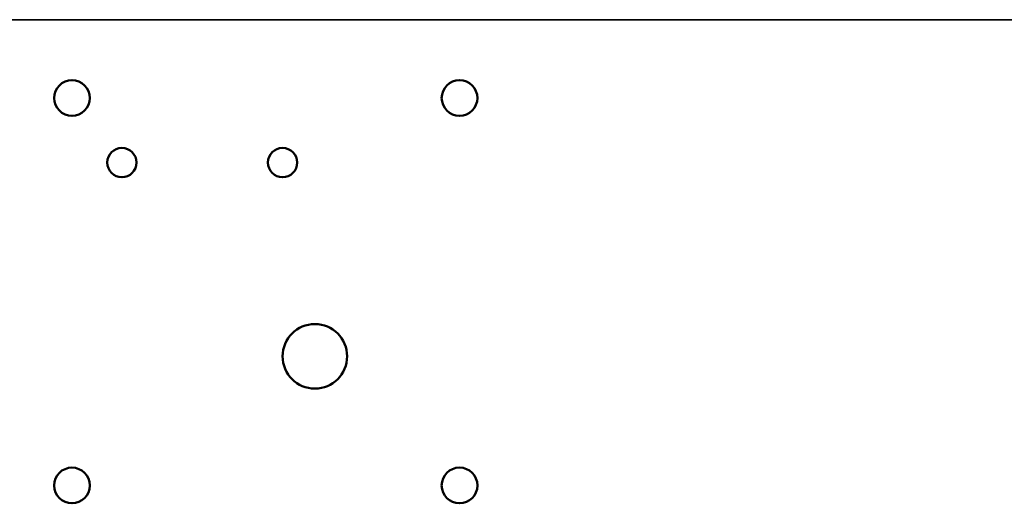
# Model space of a CAD drawing. Header units: inches. Extents: x 1 to 237, y 4 to 150.
# Tile 37 of 237: x 39.21 to 46.83, y 103.51 to 107.25. Entities that reach past the tile are written whole.
import ezdxf

# ---------------------------------------------------------------- set-up
doc = ezdxf.new("R2010")
doc.units = ezdxf.units.IN
doc.header["$LTSCALE"] = 7
doc.header["$MEASUREMENT"] = 0
doc.layers.add('Visible (ANSI)', color=7, linetype='Continuous', lineweight=50)
doc.layers.add('Visible Narrow (ANSI)', color=7, linetype='Continuous', lineweight=35)

msp = doc.modelspace()

# ---------------------------------------------------------------- linework, layer by layer
at = {"layer": 'Visible (ANSI)'}
for centre, radius in [((39.6161, 106.646), 0.1383), ((42.6161, 106.646), 0.1383), ((40.0021, 106.146), 0.1133), ((41.2461, 106.146), 0.1133), ((41.4961, 104.646), 0.25), ((39.6161, 103.646), 0.1383), ((42.6161, 103.646), 0.1383)]:
    msp.add_circle(centre, radius, dxfattribs=at)
at = {"layer": 'Visible Narrow (ANSI)'}
msp.add_line((55.9961, 107.2523), (22.4961, 107.2523), dxfattribs=at)

doc.saveas('drawing.dxf')
